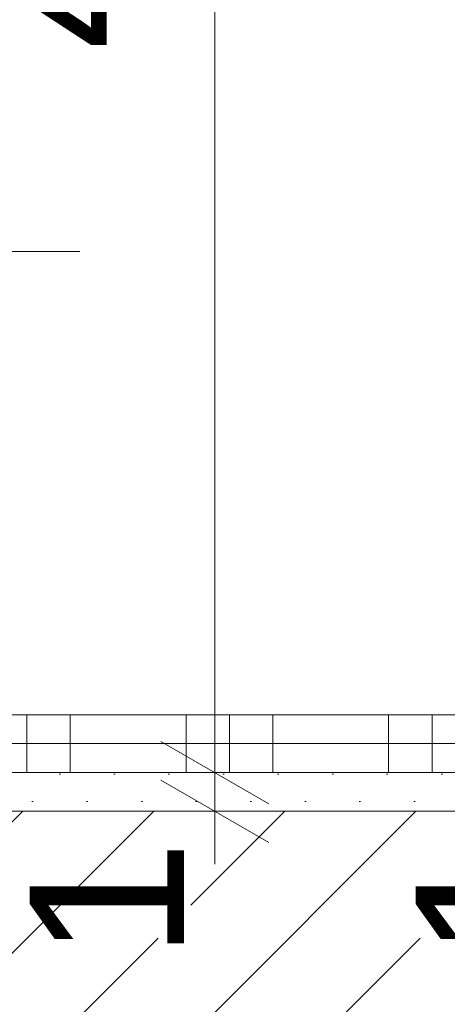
# Model space of a CAD drawing. Header units: metres. Extents: x -3.5 to 65.3, y -10.9 to 16.7.
# Tile 76 of 225: x 40.464 to 40.575, y 0.195 to 0.45. Entities that reach past the tile are written whole.
import ezdxf

# ---------------------------------------------------------------- set-up
doc = ezdxf.new("R2010")
doc.units = ezdxf.units.M
doc.header["$MEASUREMENT"] = 0
doc.linetypes.add('Untersicht', pattern=[0.04, 0.03, -0.01])
for name, color, linetype in [('102 - Bemaßung_ Beschriftung.Detail_ Ausschnitt', 7, 'Continuous'), ('604 - Struktur.Wand Aussen', 7, 'Continuous'), ('608 - Struktur.Träger', 7, 'Continuous'), ('654 - Abdeckung.Wand Belag', 7, 'Continuous'), ('Neubau_650 - Abdeckung.Fußboden Aufbau', 7, 'Continuous')]:
    doc.layers.add(name, color=color, linetype=linetype)
doc.styles.add('ERSTELLTER_STIL_1', font='txt')
doc.dimstyles.new('ERSTELLTER_STIL__1', dxfattribs={"dimtxt": 0.04, "dimasz": 0.02128, "dimexe": 0.18, "dimexo": 0.0625, "dimgap": 0, "dimtad": 1, "dimtih": 1, "dimtoh": 1, "dimzin": 0, "dimdsep": 46, "dimtxsty": 'ERSTELLTER_STIL_1', "dimblk": 'ARROWHEAD_2', "dimblk1": 'ARROWHEAD_2', "dimblk2": 'ARROWHEAD_2', "dimcen": 0.09, "dimse1": 1, "dimse2": 1, "dimclrd": 7, "dimclre": 7, "dimclrt": 7, "dimazin": 0, "dimtfac": 1, "dimtdec": 4, "dimtmove": 0, "dimatfit": 3, "dimfxl": 1, "dimtolj": 1, "dimtzin": 0, "dimarcsym": 0})
doc.dimstyles.new('ERSTELLTER_STIL__3', dxfattribs={"dimtxt": 0.04, "dimasz": 0.02128, "dimexe": 0.18, "dimexo": 0.0625, "dimgap": 0, "dimtad": 1, "dimzin": 0, "dimdsep": 46, "dimtxsty": 'ERSTELLTER_STIL_1', "dimblk": 'ARROWHEAD_2', "dimblk1": 'ARROWHEAD_2', "dimblk2": 'ARROWHEAD_2', "dimcen": 0.09, "dimse1": 1, "dimse2": 1, "dimclrd": 7, "dimclre": 7, "dimclrt": 7, "dimazin": 0, "dimtfac": 1, "dimtdec": 4, "dimtmove": 0, "dimatfit": 3, "dimfxl": 1, "dimtolj": 1, "dimtzin": 0, "dimarcsym": 0})
doc.dimstyles.new('ERSTELLTER_STIL__4', dxfattribs={"dimtxt": 0.04, "dimasz": 0.02128, "dimexe": 0.18, "dimexo": 0.0625, "dimgap": 0, "dimtad": 1, "dimzin": 0, "dimdsep": 46, "dimtxsty": 'ERSTELLTER_STIL_1', "dimblk": 'ARROWHEAD_2', "dimblk1": 'ARROWHEAD_2', "dimblk2": 'ARROWHEAD_2', "dimcen": 0.09, "dimse1": 1, "dimse2": 1, "dimclrd": 7, "dimclre": 7, "dimclrt": 7, "dimazin": 0, "dimtfac": 1, "dimtdec": 4, "dimtmove": 2, "dimatfit": 3, "dimfxl": 1, "dimtolj": 1, "dimtzin": 0, "dimarcsym": 0})

# ---------------------------------------------------------------- blocks, each defined once
blk = doc.blocks.new('*X99')
at = {"layer": '654 - Abdeckung.Wand Belag', "color": 7, "linetype": 'Continuous', "lineweight": 5}
for p, q in [((40.46624999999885, 0.2699997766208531), (40.46624999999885, 0.2625000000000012)), ((40.47749999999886, 0.2699997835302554), (40.47749999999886, 0.2625000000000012)), ((40.50749999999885, 0.2699998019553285), (40.50749999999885, 0.2625000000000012)), ((40.51874999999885, 0.2699998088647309), (40.51874999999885, 0.2625000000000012)), ((40.52999999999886, 0.2699998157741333), (40.52999999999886, 0.2625000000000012)), ((40.55999999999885, 0.2699998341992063), (40.55999999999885, 0.2625000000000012)), ((40.57124999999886, 0.2699998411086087), (40.57124999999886, 0.2625000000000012)), ((40.42499999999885, 0.2625000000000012), (40.47749999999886, 0.2625000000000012)), ((40.46624999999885, 0.2625000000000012), (40.46624999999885, 0.2549997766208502)), ((40.47749999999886, 0.2625000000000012), (40.52999999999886, 0.2625000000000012)), ((40.47749999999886, 0.2625000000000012), (40.47749999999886, 0.2549997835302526)), ((40.50749999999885, 0.2625000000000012), (40.50749999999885, 0.2549998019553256)), ((40.51874999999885, 0.2625000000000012), (40.51874999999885, 0.2549998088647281)), ((40.52999999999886, 0.2625000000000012), (40.58249999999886, 0.2625000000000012)), ((40.52999999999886, 0.2625000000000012), (40.52999999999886, 0.2549998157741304)), ((40.55999999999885, 0.2625000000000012), (40.55999999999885, 0.2549998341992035)), ((40.57124999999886, 0.2625000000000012), (40.57124999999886, 0.2549998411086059))]:
    blk.add_line(p, q, dxfattribs=at)
blk = doc.blocks.new('*D175')
at = {"layer": '102 - Bemaßung_ Beschriftung.Detail_ Ausschnitt', "color": 7, "linetype": 'Continuous', "lineweight": 5}
for p, q in [((40.38805680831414, 1.111299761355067), (40.37189100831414, 1.083299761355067)), ((41.85185655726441, 1.083299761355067), (41.8680223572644, 1.111299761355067)), ((41.87302317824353, 1.111299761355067), (41.85685737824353, 1.083299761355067)), ((40.37997390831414, 1.097299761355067), (41.85993953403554, 1.097299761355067))]:
    blk.add_line(p, q, dxfattribs=at)
at = {"layer": '102 - Bemaßung_ Beschriftung.Detail_ Ausschnitt', "color": 7, "lineweight": 5, "char_height": 0.04, "attachment_point": 7, "style": 'ERSTELLTER_STIL_1'}
for s, insert in [('\\A1;{\\pql;\\fArial|b0|i0|c0|p38;0\\fArial|b0|i0|c0|p38;\\A1{\\H.66x;\\S5^  ;}}', (41.80145925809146, 1.104641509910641)), ('\\A1;{\\pql;\\fArial|b0|i0|c0|p38;1,48}', (41.04155098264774, 1.105299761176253))]:
    blk.add_mtext(s, dxfattribs=dict(at, insert=insert))
blk = doc.blocks.new('ARROWHEAD_2')
at = {"color": 0, "linetype": 'Continuous', "lineweight": 0}
for p, q in [((-0.3781315, -0.655), (0.3781315, 0.655)), ((0, 0), (-1, 0))]:
    blk.add_line(p, q, dxfattribs=at)
blk = doc.blocks.new('*D184')
at = {"layer": '102 - Bemaßung_ Beschriftung.Detail_ Ausschnitt', "color": 7, "linetype": 'Continuous', "lineweight": 5}
for p, q in [((40.70097548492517, 0.2630829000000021), (40.72897548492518, 0.2469171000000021)), ((40.73597548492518, 0.2550000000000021), (40.69397548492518, 0.2550000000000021)), ((40.71497548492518, 0.2450000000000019), (40.71497548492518, 0.2550000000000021)), ((40.70097548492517, 0.2530829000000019), (40.72897548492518, 0.2369171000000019)), ((40.73597548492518, 0.2450000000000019), (40.69397548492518, 0.2450000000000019)), ((40.71497548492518, 0.2313080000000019), (40.71497548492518, 0.2450000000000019))]:
    blk.add_line(p, q, dxfattribs=at)
at = {"layer": '102 - Bemaßung_ Beschriftung.Detail_ Ausschnitt', "color": 7, "lineweight": 5, "insert": (40.70697548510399, 0.2065536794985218), "char_height": 0.04, "attachment_point": 7, "rotation": 90, "style": 'ERSTELLTER_STIL_1'}
blk.add_mtext('\\A1;{\\pql;\\fArial|b0|i0|c0|p38;1}', dxfattribs=at)
blk = doc.blocks.new('*D185')
at = {"layer": '102 - Bemaßung_ Beschriftung.Detail_ Ausschnitt', "color": 7, "linetype": 'Continuous', "lineweight": 5}
for p, q in [((40.70097548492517, 0.9380600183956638), (40.72897548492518, 0.9218942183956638)), ((40.73597548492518, 0.9299771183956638), (40.69397548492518, 0.9299771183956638)), ((40.71497548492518, 0.2550000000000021), (40.71497548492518, 0.9299771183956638)), ((40.70097548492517, 0.2630829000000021), (40.72897548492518, 0.2469171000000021)), ((40.73597548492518, 0.2550000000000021), (40.69397548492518, 0.2550000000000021))]:
    blk.add_line(p, q, dxfattribs=at)
at = {"layer": '102 - Bemaßung_ Beschriftung.Detail_ Ausschnitt', "color": 7, "lineweight": 5, "char_height": 0.04, "attachment_point": 7, "rotation": 90, "style": 'ERSTELLTER_STIL_1'}
for s, insert in [('\\A1;{\\pql;\\fArial|b0|i0|c0|p38;3}', (40.70697548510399, 0.8915307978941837)), ('\\A1;{\\pql;\\fArial|b0|i0|c0|p38;67\\fArial|b0|i0|c0|p38;\\A1{\\H.66x;\\S5^  ;}}', (40.7076337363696, 0.5369400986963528))]:
    blk.add_mtext(s, dxfattribs=dict(at, insert=insert))
blk = doc.blocks.new('*D194')
at = {"layer": '102 - Bemaßung_ Beschriftung.Detail_ Ausschnitt', "color": 7, "linetype": 'Continuous', "lineweight": 5}
for p, q in [((44.15598810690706, 0.2630829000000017), (44.18398810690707, 0.2469171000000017)), ((44.19098810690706, 0.2550000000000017), (44.14898810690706, 0.2550000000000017)), ((44.16998810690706, 0.2450000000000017), (44.16998810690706, 0.2550000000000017)), ((44.15598810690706, 0.2530829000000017), (44.18398810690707, 0.2369171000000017)), ((44.19098810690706, 0.2450000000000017), (44.14898810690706, 0.2450000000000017)), ((44.16998810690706, 0.2313080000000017), (44.16998810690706, 0.2450000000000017))]:
    blk.add_line(p, q, dxfattribs=at)
at = {"layer": '102 - Bemaßung_ Beschriftung.Detail_ Ausschnitt', "color": 7, "lineweight": 5, "insert": (44.16198810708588, 0.2065536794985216), "char_height": 0.04, "attachment_point": 7, "rotation": 90, "style": 'ERSTELLTER_STIL_1'}
blk.add_mtext('\\A1;{\\pql;\\fArial|b0|i0|c0|p38;1}', dxfattribs=at)
blk = doc.blocks.new('*D213')
at = {"layer": '102 - Bemaßung_ Beschriftung.Detail_ Ausschnitt', "color": 7, "linetype": 'Continuous', "lineweight": 5}
for p, q in [((46.78096832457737, 0.2630829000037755), (46.80896832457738, 0.2469171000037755)), ((46.81596832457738, 0.2550000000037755), (46.77396832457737, 0.2550000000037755)), ((46.79496832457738, 0.2450000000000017), (46.79496832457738, 0.2550000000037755)), ((46.78096832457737, 0.2530829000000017), (46.80896832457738, 0.2369171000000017)), ((46.81596832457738, 0.2450000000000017), (46.77396832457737, 0.2450000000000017)), ((46.79496832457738, 0.2313080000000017), (46.79496832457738, 0.2450000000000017))]:
    blk.add_line(p, q, dxfattribs=at)
at = {"layer": '102 - Bemaßung_ Beschriftung.Detail_ Ausschnitt', "color": 7, "lineweight": 5, "insert": (46.78696832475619, 0.2065536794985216), "char_height": 0.04, "attachment_point": 7, "rotation": 90, "style": 'ERSTELLTER_STIL_1'}
blk.add_mtext('\\A1;{\\pql;\\fArial|b0|i0|c0|p38;1}', dxfattribs=at)
blk = doc.blocks.new('*D215')
at = {"layer": '102 - Bemaßung_ Beschriftung.Detail_ Ausschnitt', "color": 7, "linetype": 'Continuous', "lineweight": 5}
for p, q in [((44.25598810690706, 0.2630829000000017), (44.28398810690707, 0.2469171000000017)), ((44.29098810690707, 0.2550000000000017), (44.24898810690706, 0.2550000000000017)), ((44.26998810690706, 0.2450000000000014), (44.26998810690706, 0.2550000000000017)), ((44.25598810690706, 0.2530829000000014), (44.28398810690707, 0.2369171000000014)), ((44.29098810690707, 0.2450000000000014), (44.24898810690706, 0.2450000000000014)), ((44.26998810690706, 0.2313080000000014), (44.26998810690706, 0.2450000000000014))]:
    blk.add_line(p, q, dxfattribs=at)
at = {"layer": '102 - Bemaßung_ Beschriftung.Detail_ Ausschnitt', "color": 7, "lineweight": 5, "insert": (44.26198810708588, 0.2065536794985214), "char_height": 0.04, "attachment_point": 7, "rotation": 90, "style": 'ERSTELLTER_STIL_1'}
blk.add_mtext('\\A1;{\\pql;\\fArial|b0|i0|c0|p38;1}', dxfattribs=at)
blk = doc.blocks.new('*D226')
at = {"layer": '102 - Bemaßung_ Beschriftung.Detail_ Ausschnitt', "color": 7, "linetype": 'Continuous', "lineweight": 5}
for p, q in [((42.93098879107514, 0.2630829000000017), (42.95898879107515, 0.2469171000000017)), ((42.96598879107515, 0.2550000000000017), (42.92398879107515, 0.2550000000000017)), ((42.94498879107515, 0.2450000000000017), (42.94498879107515, 0.2550000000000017)), ((42.93098879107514, 0.2530829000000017), (42.95898879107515, 0.2369171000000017)), ((42.96598879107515, 0.2450000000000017), (42.92398879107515, 0.2450000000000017)), ((42.94498879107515, 0.2313080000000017), (42.94498879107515, 0.2450000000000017))]:
    blk.add_line(p, q, dxfattribs=at)
at = {"layer": '102 - Bemaßung_ Beschriftung.Detail_ Ausschnitt', "color": 7, "lineweight": 5, "insert": (42.93698879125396, 0.2065536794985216), "char_height": 0.04, "attachment_point": 7, "rotation": 90, "style": 'ERSTELLTER_STIL_1'}
blk.add_mtext('\\A1;{\\pql;\\fArial|b0|i0|c0|p38;1}', dxfattribs=at)
blk = doc.blocks.new('*D232')
at = {"layer": '102 - Bemaßung_ Beschriftung.Detail_ Ausschnitt', "color": 7, "linetype": 'Continuous', "lineweight": 5}
for p, q in [((40.60097548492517, 0.2630829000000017), (40.62897548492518, 0.2469171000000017)), ((40.63597548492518, 0.2550000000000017), (40.59397548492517, 0.2550000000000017)), ((40.61497548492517, 0.2450000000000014), (40.61497548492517, 0.2550000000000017)), ((40.60097548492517, 0.2530829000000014), (40.62897548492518, 0.2369171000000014)), ((40.63597548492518, 0.2450000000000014), (40.59397548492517, 0.2450000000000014)), ((40.61497548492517, 0.2313080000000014), (40.61497548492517, 0.2450000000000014))]:
    blk.add_line(p, q, dxfattribs=at)
at = {"layer": '102 - Bemaßung_ Beschriftung.Detail_ Ausschnitt', "color": 7, "lineweight": 5, "insert": (40.60697548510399, 0.2065536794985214), "char_height": 0.04, "attachment_point": 7, "rotation": 90, "style": 'ERSTELLTER_STIL_1'}
blk.add_mtext('\\A1;{\\pql;\\fArial|b0|i0|c0|p38;1}', dxfattribs=at)
blk = doc.blocks.new('*D233')
at = {"layer": '102 - Bemaßung_ Beschriftung.Detail_ Ausschnitt', "color": 7, "linetype": 'Continuous', "lineweight": 5}
for p, q in [((40.60097548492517, 0.9380600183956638), (40.62897548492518, 0.9218942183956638)), ((40.63597548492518, 0.9299771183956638), (40.59397548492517, 0.9299771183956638)), ((40.61497548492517, 0.2550000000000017), (40.61497548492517, 0.9299771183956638)), ((40.60097548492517, 0.2630829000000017), (40.62897548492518, 0.2469171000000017)), ((40.63597548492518, 0.2550000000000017), (40.59397548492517, 0.2550000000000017))]:
    blk.add_line(p, q, dxfattribs=at)
at = {"layer": '102 - Bemaßung_ Beschriftung.Detail_ Ausschnitt', "color": 7, "lineweight": 5, "char_height": 0.04, "attachment_point": 7, "rotation": 90, "style": 'ERSTELLTER_STIL_1'}
for s, insert in [('\\A1;{\\pql;\\fArial|b0|i0|c0|p38;3}', (40.60697548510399, 0.8915307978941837)), ('\\A1;{\\pql;\\fArial|b0|i0|c0|p38;67\\fArial|b0|i0|c0|p38;\\A1{\\H.66x;\\S5^  ;}}', (40.6076337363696, 0.5369400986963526))]:
    blk.add_mtext(s, dxfattribs=dict(at, insert=insert))
blk = doc.blocks.new('*D258')
at = {"layer": '102 - Bemaßung_ Beschriftung.Detail_ Ausschnitt', "color": 7, "linetype": 'Continuous', "lineweight": 5}
for p, q in [((40.50097548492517, 0.2630829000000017), (40.52897548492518, 0.2469171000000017)), ((40.53597548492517, 0.2550000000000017), (40.49397548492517, 0.2550000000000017)), ((40.51497548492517, 0.2450000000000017), (40.51497548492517, 0.2550000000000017)), ((40.50097548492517, 0.2530829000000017), (40.52897548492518, 0.2369171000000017)), ((40.53597548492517, 0.2450000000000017), (40.49397548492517, 0.2450000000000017)), ((40.51497548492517, 0.2313080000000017), (40.51497548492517, 0.2450000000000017))]:
    blk.add_line(p, q, dxfattribs=at)
at = {"layer": '102 - Bemaßung_ Beschriftung.Detail_ Ausschnitt', "color": 7, "lineweight": 5, "insert": (40.50697548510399, 0.2065536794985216), "char_height": 0.04, "attachment_point": 7, "rotation": 90, "style": 'ERSTELLTER_STIL_1'}
blk.add_mtext('\\A1;{\\pql;\\fArial|b0|i0|c0|p38;1}', dxfattribs=at)
blk = doc.blocks.new('*D259')
at = {"layer": '102 - Bemaßung_ Beschriftung.Detail_ Ausschnitt', "color": 7, "linetype": 'Continuous', "lineweight": 5}
for p, q in [((40.50097548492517, 0.7180651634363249), (40.52897548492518, 0.7018993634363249)), ((40.51497548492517, 0.2550000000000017), (40.51497548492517, 0.7099822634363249)), ((40.50097548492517, 0.2630829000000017), (40.52897548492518, 0.2469171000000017)), ((40.53597548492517, 0.2550000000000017), (40.49397548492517, 0.2550000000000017))]:
    blk.add_line(p, q, dxfattribs=at)
at = {"layer": '102 - Bemaßung_ Beschriftung.Detail_ Ausschnitt', "color": 7, "lineweight": 5, "insert": (40.5076337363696, 0.4421198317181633), "char_height": 0.04, "attachment_point": 7, "rotation": 90, "style": 'ERSTELLTER_STIL_1'}
blk.add_mtext('\\A1;{\\pql;\\fArial|b0|i0|c0|p38;45\\fArial|b0|i0|c0|p38;\\A1{\\H.66x;\\S5^  ;}}', dxfattribs=at)
blk = doc.blocks.new('*D260')
at = {"layer": '102 - Bemaßung_ Beschriftung.Detail_ Ausschnitt', "color": 7, "linetype": 'Continuous', "lineweight": 5}
for p, q in [((40.50097548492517, 1.183054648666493), (40.52897548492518, 1.166888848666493)), ((40.53597548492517, 1.174971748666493), (40.49397548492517, 1.174971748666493)), ((40.51497548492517, 0.7099822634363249), (40.51497548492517, 1.174971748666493)), ((40.50097548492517, 0.7180651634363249), (40.52897548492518, 0.7018993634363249)), ((40.53597548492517, 0.7099822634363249), (40.49397548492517, 0.7099822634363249)), ((40.51497548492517, 0.2550000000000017), (40.51497548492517, 0.7099822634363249))]:
    blk.add_line(p, q, dxfattribs=at)
at = {"layer": '102 - Bemaßung_ Beschriftung.Detail_ Ausschnitt', "color": 7, "lineweight": 5, "insert": (40.50584861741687, 0.847154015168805), "char_height": 0.04, "attachment_point": 7, "rotation": 90, "style": 'ERSTELLTER_STIL_1'}
blk.add_mtext('\\A1;{\\pql;\\fArial|b0|i0|c0|p38;46\\fArial|b0|i0|c0|p38;\\A1{\\H.66x;\\S5^  ;}}', dxfattribs=at)
blk = doc.blocks.new('*D268')
at = {"layer": '102 - Bemaßung_ Beschriftung.Detail_ Ausschnitt', "color": 7, "linetype": 'Continuous', "lineweight": 5}
for p, q in [((43.03098879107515, 0.2630829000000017), (43.05898879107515, 0.2469171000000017)), ((43.06598879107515, 0.2550000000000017), (43.02398879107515, 0.2550000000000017)), ((43.04498879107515, 0.2450000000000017), (43.04498879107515, 0.2550000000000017)), ((43.03098879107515, 0.2530829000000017), (43.05898879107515, 0.2369171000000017)), ((43.06598879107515, 0.2450000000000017), (43.02398879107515, 0.2450000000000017)), ((43.04498879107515, 0.2313080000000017), (43.04498879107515, 0.2450000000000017))]:
    blk.add_line(p, q, dxfattribs=at)
at = {"layer": '102 - Bemaßung_ Beschriftung.Detail_ Ausschnitt', "color": 7, "lineweight": 5, "insert": (43.03698879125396, 0.2065536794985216), "char_height": 0.04, "attachment_point": 7, "rotation": 90, "style": 'ERSTELLTER_STIL_1'}
blk.add_mtext('\\A1;{\\pql;\\fArial|b0|i0|c0|p38;1}', dxfattribs=at)
blk = doc.blocks.new('*D276')
at = {"layer": '102 - Bemaßung_ Beschriftung.Detail_ Ausschnitt', "color": 7, "linetype": 'Continuous', "lineweight": 5}
for p, q in [((44.05598810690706, 0.2630829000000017), (44.08398810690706, 0.2469171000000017)), ((44.09098810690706, 0.2550000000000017), (44.04898810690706, 0.2550000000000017)), ((44.06998810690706, 0.2450000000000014), (44.06998810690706, 0.2550000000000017)), ((44.05598810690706, 0.2530829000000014), (44.08398810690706, 0.2369171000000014)), ((44.09098810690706, 0.2450000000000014), (44.04898810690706, 0.2450000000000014)), ((44.06998810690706, 0.2313080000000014), (44.06998810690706, 0.2450000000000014))]:
    blk.add_line(p, q, dxfattribs=at)
at = {"layer": '102 - Bemaßung_ Beschriftung.Detail_ Ausschnitt', "color": 7, "lineweight": 5, "insert": (44.06198810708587, 0.2065536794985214), "char_height": 0.04, "attachment_point": 7, "rotation": 90, "style": 'ERSTELLTER_STIL_1'}
blk.add_mtext('\\A1;{\\pql;\\fArial|b0|i0|c0|p38;1}', dxfattribs=at)
blk = doc.blocks.new('*D313')
at = {"layer": '102 - Bemaßung_ Beschriftung.Detail_ Ausschnitt', "color": 7, "linetype": 'Continuous', "lineweight": 5}
for p, q in [((42.83098879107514, 0.2630829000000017), (42.85898879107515, 0.2469171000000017)), ((42.86598879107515, 0.2550000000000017), (42.82398879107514, 0.2550000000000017)), ((42.84498879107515, 0.2450000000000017), (42.84498879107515, 0.2550000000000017)), ((42.83098879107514, 0.2530829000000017), (42.85898879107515, 0.2369171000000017)), ((42.86598879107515, 0.2450000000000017), (42.82398879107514, 0.2450000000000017)), ((42.84498879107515, 0.2313080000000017), (42.84498879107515, 0.2450000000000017))]:
    blk.add_line(p, q, dxfattribs=at)
at = {"layer": '102 - Bemaßung_ Beschriftung.Detail_ Ausschnitt', "color": 7, "lineweight": 5, "insert": (42.83698879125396, 0.2065536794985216), "char_height": 0.04, "attachment_point": 7, "rotation": 90, "style": 'ERSTELLTER_STIL_1'}
blk.add_mtext('\\A1;{\\pql;\\fArial|b0|i0|c0|p38;1}', dxfattribs=at)
blk = doc.blocks.new('*D326')
at = {"layer": '102 - Bemaßung_ Beschriftung.Detail_ Ausschnitt', "color": 7, "linetype": 'Continuous', "lineweight": 5}
for p, q in [((40.27998899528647, -0.4836149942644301), (40.27998899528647, -0.4416149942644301)), ((40.73999999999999, -0.4836149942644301), (40.73999999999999, -0.4416149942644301)), ((40.28807189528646, -0.4486149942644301), (40.27190609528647, -0.4766149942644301)), ((40.74808289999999, -0.4486149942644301), (40.7319171, -0.4766149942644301)), ((40.27998899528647, -0.4626149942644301), (40.73999999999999, -0.4626149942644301))]:
    blk.add_line(p, q, dxfattribs=at)
at = {"layer": '102 - Bemaßung_ Beschriftung.Detail_ Ausschnitt', "color": 7, "lineweight": 5, "insert": (40.47964009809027, -0.454614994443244), "char_height": 0.04, "attachment_point": 7, "style": 'ERSTELLTER_STIL_1'}
blk.add_mtext('\\A1;{\\pql;\\fArial|b0|i0|c0|p38;46}', dxfattribs=at)
blk = doc.blocks.new('*D338')
at = {"layer": '102 - Bemaßung_ Beschriftung.Detail_ Ausschnitt', "color": 7, "linetype": 'Continuous', "lineweight": 5}
for p, q in [((40.38805680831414, -0.5986149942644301), (40.37189100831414, -0.6266149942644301)), ((43.5530720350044, -0.5986149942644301), (43.5369062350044, -0.6266149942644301)), ((40.37997390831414, -0.6126149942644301), (43.54498928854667, -0.6126149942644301))]:
    blk.add_line(p, q, dxfattribs=at)
at = {"layer": '102 - Bemaßung_ Beschriftung.Detail_ Ausschnitt', "color": 7, "lineweight": 5, "char_height": 0.04, "attachment_point": 7, "style": 'ERSTELLTER_STIL_1'}
for s, insert in [('\\A1;{\\pql;\\fArial|b0|i0|c0|p38;3\\fArial|b0|i0|c0|p38;\\A1{\\H.66x;\\S5^  ;}}', (43.48650893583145, -0.6053006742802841)), ('\\A1;{\\pql;\\fArial|b0|i0|c0|p38;3,16\\fArial|b0|i0|c0|p38;\\A1{\\H.66x;\\S5^  ;}}', (41.87405902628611, -0.6123772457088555))]:
    blk.add_mtext(s, dxfattribs=dict(at, insert=insert))
blk = doc.blocks.new('*D339')
at = {"layer": '102 - Bemaßung_ Beschriftung.Detail_ Ausschnitt', "color": 7, "linetype": 'Continuous', "lineweight": 5}
for p, q in [((43.54498928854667, -0.6336149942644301), (43.54498928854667, -0.5916149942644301)), ((43.57998891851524, -0.6336149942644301), (43.57998891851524, -0.5916149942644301)), ((43.5530720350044, -0.5986149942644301), (43.5369062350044, -0.6266149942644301)), ((43.58807189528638, -0.5986149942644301), (43.57190609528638, -0.6266149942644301)), ((40.37997390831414, -0.6126149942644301), (43.54498928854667, -0.6126149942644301)), ((43.5449891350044, -0.6126149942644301), (43.57998891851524, -0.6126149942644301))]:
    blk.add_line(p, q, dxfattribs=at)

msp = doc.modelspace()

# ---------------------------------------------------------------- hatches: boundary and pattern name
at = {"layer": '604 - Struktur.Wand Aussen', "linetype": 'Continuous', "lineweight": 0, "true_color": 0x000000}
h = msp.add_hatch(dxfattribs=at)
h.set_pattern_fill('Gips_0001', color=18, style=0, pattern_type=2)
h.set_pattern_definition([(45, (0, 0), (-0.007071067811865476, 0.007071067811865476), [0, -0.01])])
h.paths.add_polyline_path([(40.28998900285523, 0.2449999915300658), (40.73999999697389, 0.2449999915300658), (40.73999999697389, 0.2549999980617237), (40.28998900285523, 0.2549999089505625)])
h = msp.add_hatch(dxfattribs=at)
h.set_pattern_fill('Beton__Stahlbeton_0001', color=18, style=0, pattern_type=2)
h.set_pattern_definition([(44.99999999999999, (0, 0), (-0.03394112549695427, 0.03394112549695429), []), (44.99999999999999, (-0.01697056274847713, 0.01697056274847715), (-0.03394112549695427, 0.03394112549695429), [0.036, -0.012])])
h.paths.add_polyline_path([(39.53999997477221, 0.1249999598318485), (39.48000000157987, 0.125000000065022), (39.48000000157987, 0.004999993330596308), (40.79999999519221, 0.004999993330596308), (40.79999999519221, 0.125000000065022), (40.74000000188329, 0.125000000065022), (40.74000000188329, 0.1949999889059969), (40.74000000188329, 0.2449999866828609), (39.53999997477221, 0.2449999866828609), (39.53999997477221, 0.1949999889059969)])
at = {"layer": 'Neubau_650 - Abdeckung.Fußboden Aufbau', "linetype": 'Continuous', "lineweight": 13, "true_color": 0xafafaf}
h = msp.add_hatch(dxfattribs=at)
h.set_pattern_fill('Raster_60x60_Fuge_2mm_0001', color=253, style=0, pattern_type=2)
h.set_pattern_definition([(0, (42.60998891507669, 3.809998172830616), (0, 0.602), []), (90, (42.60998891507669, 3.809998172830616), (-0.602, 0), [])])
h.paths.add_polyline_path([(42.32498899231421, 3.809998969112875), (40.37997499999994, 3.810000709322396), (40.37997499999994, 0.2550001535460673), (43.54498915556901, 0.2550001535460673), (43.54498899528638, 0.3299999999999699, -0.414213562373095), (43.49498899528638, 0.2799999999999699, -0.414213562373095), (43.44498899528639, 0.3299999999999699, -0.414213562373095), (43.3949889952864, 0.2799999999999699, -0.414213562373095), (43.34498899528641, 0.3299999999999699, -0.414213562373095), (43.3949889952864, 0.3799999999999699, -0.414213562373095), (43.44498899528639, 0.3299999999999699, -0.414213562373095), (43.49498899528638, 0.3799999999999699, -0.414213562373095), (43.54498899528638, 0.3299999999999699), (43.54498915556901, 3.809998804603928), (43.20998889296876, 3.809998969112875), (43.20998889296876, 3.934999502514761), (42.32498899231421, 3.934999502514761)])

# ---------------------------------------------------------------- linework, layer by layer
at = {"layer": '604 - Struktur.Wand Aussen', "color": 7, "linetype": 'Continuous', "lineweight": 13}
msp.add_line((40.7400000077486, 0.245000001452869), (39.54000000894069, 0.245000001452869), dxfattribs=at)
at = {"layer": '604 - Struktur.Wand Aussen', "color": 7, "linetype": 'Continuous', "lineweight": 5, "flags": 128}
msp.add_lwpolyline([(40.73999999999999, 0.2550000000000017), (40.28998899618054, 0.2550000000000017)], dxfattribs=at)
at = {"layer": '608 - Struktur.Träger', "color": 7, "linetype": 'Untersicht', "lineweight": 13}
msp.add_line((0.3799889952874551, 0.3899822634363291), (61.87998899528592, 0.3899822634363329), dxfattribs=at)
at = {"layer": '654 - Abdeckung.Wand Belag', "color": 7, "linetype": 'Continuous', "lineweight": 5, "flags": 128}
for points in [[(40.74999999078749, 0.2699999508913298), (40.37998899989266, 0.2699997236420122)], [(40.3799889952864, 0.2549997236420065), (40.75000000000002, 0.2549999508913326)]]:
    msp.add_lwpolyline(points, dxfattribs=at)
at = {"layer": 'Neubau_650 - Abdeckung.Fußboden Aufbau', "color": 1, "linetype": 'Continuous', "lineweight": 13, "flags": 128}
msp.add_lwpolyline([(43.54498915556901, 0.3299999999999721), (43.54498915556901, 0.2550001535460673), (40.37997499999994, 0.2550001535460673), (40.37997499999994, 3.810000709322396), (42.32498899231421, 3.809998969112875), (42.32498899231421, 3.934999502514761)], dxfattribs=at)

# ---------------------------------------------------------------- block references
at = {"layer": '654 - Abdeckung.Wand Belag', "color": 7, "lineweight": 5}
msp.add_blockref('*X99', (0, 0), dxfattribs=at)

# ---------------------------------------------------------------- dimensions: what is measured, and where the dimension line sits
at = {"layer": '102 - Bemaßung_ Beschriftung.Detail_ Ausschnitt', "color": 7, "linetype": 'Continuous', "lineweight": 5}
for base, p1, p2, picture, middle in [((41.8599394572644, 1.097299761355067), (40.37997390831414, 0.2550000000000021), (41.8599394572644, 0.9299766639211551), '*D175', (41.09350398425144, 1.125299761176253)), ((43.5449891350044, -0.6126149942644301), (40.37997390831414, 0.2550000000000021), (43.5449891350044, 0.2550000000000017), '*D338', (41.98003562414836, -0.584614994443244)), ((43.57998899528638, -0.6126149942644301), (43.5449891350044, 0.2550000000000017), (43.57998899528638, 0.2499822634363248), '*D339', (43.55577953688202, -0.584614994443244)), ((40.73999999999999, -0.4626149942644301), (40.27998899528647, 0.2499822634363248), (40.73999999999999, 0.1950000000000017), '*D326', (40.51013429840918, -0.434614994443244))]:
    dim = msp.add_linear_dim(base=base, p1=p1, p2=p2, dimstyle='ERSTELLTER_STIL__1', dxfattribs=at)
    dim.commit()
    dim.dimension.update_dxf_attribs({"geometry": picture, "text_midpoint": middle, "dimtype": 160})
for base, p1, p2, dimstyle, picture, middle in [((40.51497548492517, 1.174971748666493), (40.28998899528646, 0.7099822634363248), (40.17497426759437, 1.174971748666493), 'ERSTELLTER_STIL__4', '*D260', (40.48519036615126, 0.9316718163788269)), ((40.71497548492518, 0.9299771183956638), (40.37997390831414, 0.2550000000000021), (40.37997411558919, 0.9299771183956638), 'ERSTELLTER_STIL__3', '*D185', (40.68697548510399, 0.6214578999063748)), ((40.61497548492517, 0.9299771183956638), (40.74999999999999, 0.2550000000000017), (40.37997411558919, 0.9299771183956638), 'ERSTELLTER_STIL__3', '*D233', (40.58697548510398, 0.6214578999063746)), ((40.51497548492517, 0.7099822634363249), (40.28998899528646, 0.2550000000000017), (40.28998899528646, 0.7099822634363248), 'ERSTELLTER_STIL__3', '*D259', (40.48697548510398, 0.5266376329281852)), ((40.71497548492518, 0.2550000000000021), (31.13001250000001, 0.2450000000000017), (40.37997390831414, 0.2550000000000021), 'ERSTELLTER_STIL__3', '*D184', (40.68697548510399, 0.2218007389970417)), ((44.16998810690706, 0.2550000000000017), (31.13001250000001, 0.2450000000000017), (43.96498885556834, 0.2550000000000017), 'ERSTELLTER_STIL__3', '*D194', (44.14198810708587, 0.2218007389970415)), ((46.79496832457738, 0.2550000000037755), (31.13001250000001, 0.2450000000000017), (47.16998900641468, 0.2550000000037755), 'ERSTELLTER_STIL__3', '*D213', (46.76696832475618, 0.2218007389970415)), ((44.26998810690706, 0.2550000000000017), (31.13001250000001, 0.2450000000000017), (43.96498885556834, 0.2550000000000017), 'ERSTELLTER_STIL__3', '*D215', (44.24198810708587, 0.2218007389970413)), ((42.94498879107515, 0.2550000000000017), (31.13001250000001, 0.2450000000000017), (43.5449891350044, 0.2550000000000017), 'ERSTELLTER_STIL__3', '*D226', (42.91698879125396, 0.2218007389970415)), ((40.61497548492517, 0.2550000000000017), (31.13001250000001, 0.2450000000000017), (40.74999999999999, 0.2550000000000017), 'ERSTELLTER_STIL__3', '*D232', (40.58697548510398, 0.2218007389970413)), ((40.51497548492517, 0.2550000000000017), (31.13001250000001, 0.2450000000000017), (40.28998899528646, 0.2550000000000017), 'ERSTELLTER_STIL__3', '*D258', (40.48697548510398, 0.2218007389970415)), ((43.04498879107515, 0.2550000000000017), (31.13001250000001, 0.2450000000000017), (43.5449891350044, 0.2550000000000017), 'ERSTELLTER_STIL__3', '*D268', (43.01698879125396, 0.2218007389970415)), ((44.06998810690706, 0.2550000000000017), (31.13001250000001, 0.2450000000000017), (43.96498885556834, 0.2550000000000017), 'ERSTELLTER_STIL__3', '*D276', (44.04198810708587, 0.2218007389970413)), ((42.84498879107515, 0.2550000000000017), (31.13001250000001, 0.2450000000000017), (43.5449891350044, 0.2550000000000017), 'ERSTELLTER_STIL__3', '*D313', (42.81698879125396, 0.2218007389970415))]:
    dim = msp.add_linear_dim(base=base, p1=p1, p2=p2, angle=90, dimstyle=dimstyle, dxfattribs=at)
    dim.commit()
    dim.dimension.update_dxf_attribs({"geometry": picture, "text_midpoint": middle, "dimtype": 160, "text_rotation": 90})

doc.saveas('drawing.dxf')
